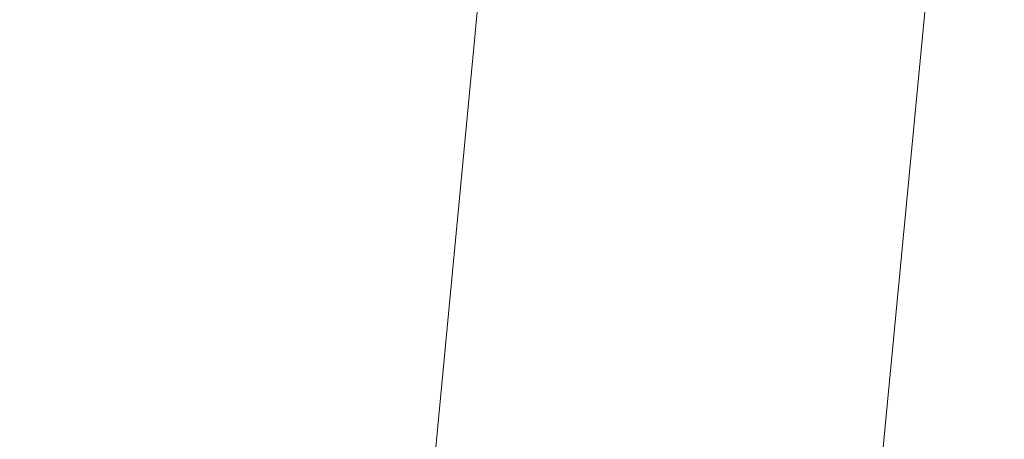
# Model space of a CAD drawing. Extents: x -11 to 1364399, y -11 to 423796.
# Tile 52 of 55: x 1364252 to 1364325, y 423515 to 423546. Entities that reach past the tile are written whole.
import ezdxf

# ---------------------------------------------------------------- set-up
doc = ezdxf.new("R2010")
doc.units = 0
doc.header["$MEASUREMENT"] = 0
doc.layers.add('CM_Corridor_Conceptual (Construction)', color=7, linetype='Continuous', lineweight=0, plot=False)
doc.layers.add('CM_Corridor_Point_Control (Construction)', color=7, linetype='Continuous', lineweight=0, plot=False)

# ---------------------------------------------------------------- blocks, each defined once
blk = doc.blocks.new('*U70', base_point=(1364104.758, 423095.036))
at = {"layer": 'CM_Corridor_Point_Control (Construction)', "transparency": 33554636, "flags": 128}
blk.add_lwpolyline([(1363899.817, 422398.946), (1364177.307, 422888.962, 0.105465), (1364243.106, 423097.886), (1364309.228, 423792.151)], format="xyb", dxfattribs=at)
blk = doc.blocks.new('*U75', base_point=(1364153.623, 423131.223))
at = {"layer": 'CM_Corridor_Conceptual (Construction)', "transparency": 33554559, "flags": 128}
blk.add_lwpolyline([(1364076.244, 422643.801), (1364209.626, 422879.339, 0.084088), (1364269.047, 423043.405, 0.181207), (1364257.33, 423108.228, 0.166393), (1364282.379, 423163.618), (1364324.744, 423608.431)], format="xyb", dxfattribs=at)
blk = doc.blocks.new('*U76', base_point=(1364153.623, 423131.223))
at = {"layer": 'CM_Corridor_Conceptual (Construction)', "transparency": 33554559, "flags": 128}
blk.add_lwpolyline([(1364076.244, 422643.801), (1364209.626, 422879.339, 0.084088), (1364269.047, 423043.405, 0.181207), (1364257.33, 423108.228, 0.166393), (1364282.379, 423163.618), (1364324.744, 423608.431)], format="xyb", dxfattribs=at)
blk = doc.blocks.new('*U77', base_point=(1364104.758, 423095.036))
at = {"layer": 'CM_Corridor_Point_Control (Construction)', "transparency": 33554636, "flags": 128}
blk.add_lwpolyline([(1363899.817, 422398.946), (1364177.307, 422888.962, 0.105465), (1364243.106, 423097.886), (1364309.228, 423792.151)], format="xyb", dxfattribs=at)

msp = doc.modelspace()

# ---------------------------------------------------------------- block references
at = {"layer": 'CM_Corridor_Conceptual (Construction)', "transparency": 33554559}
for name in ['*U75', '*U76']:
    msp.add_blockref(name, (1364153.623, 423131.223), dxfattribs=at)
at = {"layer": 'CM_Corridor_Point_Control (Construction)', "transparency": 33554636}
for name in ['*U70', '*U77']:
    msp.add_blockref(name, (1364104.758, 423095.036), dxfattribs=at)

doc.saveas('drawing.dxf')
